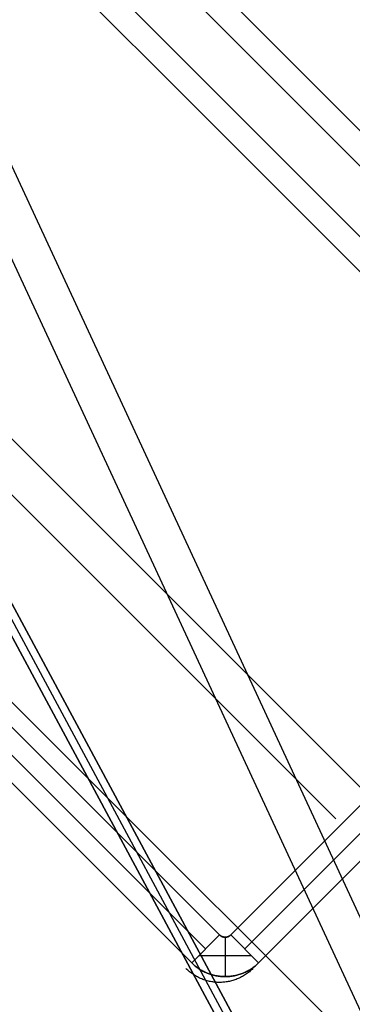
# Model space of a CAD drawing. Header units: millimetres. Extents: x -630 to 192, y -7 to 1615.
# Tile 118 of 249: x -600 to -587, y 1541 to 1578. Entities that reach past the tile are written whole.
import ezdxf

# ---------------------------------------------------------------- set-up
doc = ezdxf.new("R2010")
doc.units = ezdxf.units.MM
doc.header["$MEASUREMENT"] = 0
doc.layers.add('OVIDIO 160x80x72h', color=7, linetype='Continuous')

msp = doc.modelspace()

# ---------------------------------------------------------------- linework, layer by layer
at = {"layer": 'OVIDIO 160x80x72h', "extrusion": (0.265507, 0.881208, -0.391124)}
for points in [[(996.207, 1135.414), (1041.827, 1194.634)], [(1041.827, 1194.634), (996.207, 1135.414)]]:
    msp.add_lwpolyline(points, dxfattribs=at)
at = {"layer": 'OVIDIO 160x80x72h', "extrusion": (0.202852, -0.108979, 0.973126)}
for points in [[(1126.147, 1420.555), (1126.147, 1259.899)], [(1126.147, 1259.899), (1126.147, 1420.555)], [(1125.851, 1420.555), (1125.851, 1259.899)], [(1125.556, 1420.555), (1125.556, 1259.899)], [(1125.556, 1259.899), (1125.556, 1420.555)]]:
    msp.add_lwpolyline(points, dxfattribs=at)
at = {"layer": 'OVIDIO 160x80x72h', "extrusion": (0.26556, 0.881185, -0.391139)}
for points in [[(1042.636, 1194.092), (996.316, 1133.974)], [(996.316, 1133.974), (1042.636, 1194.092)]]:
    msp.add_lwpolyline(points, dxfattribs=at)
at = {"layer": 'OVIDIO 160x80x72h', "extrusion": (0.265352, 0.881275, -0.391079)}
for points in [[(1038.491, 1191.775), (996.107, 1136.725)], [(996.107, 1136.725), (1038.491, 1191.775)], [(996.286, 1136.587), (1038.67, 1191.637)], [(1038.67, 1191.637), (996.286, 1136.587)]]:
    msp.add_lwpolyline(points, dxfattribs=at)
at = {"layer": 'OVIDIO 160x80x72h', "extrusion": (0.235702, -0.235702, 0.942809)}
for points in [[(698.157, 1711.502), (698.157, 1602.424)], [(697.209, 1602.424), (697.209, 1711.502)], [(694.363, 1602.424), (694.363, 1711.502)], [(695.311, 1711.502), (695.311, 1602.424)], [(673.436, 1655.46), (673.436, 1550.052)]]:
    msp.add_lwpolyline(points, dxfattribs=at)
at = {"layer": 'OVIDIO 160x80x72h', "extrusion": (0.202866, -0.108989, 0.973122)}
for points in [[(1125.139, 1403.95), (1125.139, 1346.568)], [(1125.139, 1346.568), (1125.139, 1403.95)], [(1124.426, 1346.568), (1124.426, 1403.95)]]:
    msp.add_lwpolyline(points, dxfattribs=at)
at = {"layer": 'OVIDIO 160x80x72h', "extrusion": (0.202863, -0.108986, 0.973123)}
for points in [[(1123.715, 1346.565), (1123.715, 1403.946)], [(1123.715, 1403.946), (1123.715, 1346.565)]]:
    msp.add_lwpolyline(points, dxfattribs=at)
at = {"layer": 'OVIDIO 160x80x72h', "extrusion": (0.881185, 0.265561, 0.391139)}
for points in [[(1701.292, 714.203), (1654.971, 654.085)], [(1654.971, 654.085), (1701.292, 714.203)]]:
    msp.add_lwpolyline(points, dxfattribs=at)
at = {"layer": 'OVIDIO 160x80x72h', "extrusion": (0.881208, 0.265507, 0.391124)}
for points in [[(1700.559, 714.78), (1654.94, 655.56)], [(1654.94, 655.56), (1700.559, 714.78)]]:
    msp.add_lwpolyline(points, dxfattribs=at)
at = {"layer": 'OVIDIO 160x80x72h', "extrusion": (0.108979, -0.202852, 0.973126)}
for points in [[(207.265, 1811.173), (207.265, 1650.517)], [(207.265, 1650.517), (207.265, 1811.173)], [(207.56, 1811.173), (207.56, 1650.517)], [(207.856, 1650.517), (207.856, 1811.173)], [(207.856, 1811.173), (207.856, 1650.517)]]:
    msp.add_lwpolyline(points, dxfattribs=at)
at = {"layer": 'OVIDIO 160x80x72h', "extrusion": (0.881275, 0.265352, 0.391079)}
for points in [[(1697.626, 711.885), (1655.243, 656.836)], [(1655.243, 656.836), (1697.626, 711.885)], [(1697.447, 712.023), (1655.063, 656.973)], [(1655.063, 656.973), (1697.447, 712.023)]]:
    msp.add_lwpolyline(points, dxfattribs=at)
at = {"layer": 'OVIDIO 160x80x72h'}
for points in [[(-586.741, 1549.128), (-622.932, 1585.319)], [(-587.801, 1548.067), (-623.985, 1584.251)], [(-611.278, 1561.643), (-592.751, 1543.117)], [(-593.282, 1542.587), (-611.808, 1561.113)], [(-611.808, 1561.113), (-593.282, 1542.587)], [(-591.797, 1543.648), (-582.534, 1552.91)], [(-582.534, 1552.91), (-591.797, 1543.648)], [(-591.266, 1543.117), (-582.003, 1552.38)], [(-581.473, 1551.85), (-590.736, 1542.587)], [(-590.736, 1542.587), (-581.473, 1551.85)], [(-592.009, 1543.561), (-592.009, 1542.06)], [(-591.002, 1542.854), (-593.015, 1542.854)]]:
    msp.add_lwpolyline(points, dxfattribs=at)
at = {"layer": 'OVIDIO 160x80x72h', "extrusion": (0.265352, 0.881274, -0.39108)}
msp.add_lwpolyline([(1024.057, 1175.023), (979.744, 1117.468)], dxfattribs=at)
at = {"layer": 'OVIDIO 160x80x72h', "extrusion": (0.108986, -0.202861, 0.973124)}
for points in [[(209.697, 1737.176), (209.697, 1794.557)], [(209.697, 1794.557), (209.697, 1737.176)]]:
    msp.add_lwpolyline(points, dxfattribs=at)
at = {"layer": 'OVIDIO 160x80x72h', "extrusion": (0.108989, -0.202866, 0.973122)}
for points in [[(208.275, 1737.177), (208.275, 1794.558)], [(208.275, 1794.558), (208.275, 1737.177)], [(208.987, 1737.177), (208.987, 1794.558)]]:
    msp.add_lwpolyline(points, dxfattribs=at)
at = {"layer": 'OVIDIO 160x80x72h', "extrusion": (-0.000231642, 0.999884, -0.015217)}
msp.add_lwpolyline([(609.673, 23.614), (599.131, 716.024)], dxfattribs=at)
at = {"layer": 'OVIDIO 160x80x72h', "extrusion": (-0.472605, 0.494807, 0.729253)}
msp.add_lwpolyline([(-652.253, -657.344), (-652.255, -657.253), (-652.254, -657.161), (-652.25, -657.069), (-652.244, -656.977), (-652.234, -656.885), (-652.222, -656.793), (-652.207, -656.702), (-652.189, -656.611), (-652.168, -656.52), (-652.144, -656.43), (-652.118, -656.342), (-652.089, -656.254), (-652.057, -656.167), (-652.023, -656.081), (-651.986, -655.997), (-651.947, -655.915)], dxfattribs=at)
at = {"layer": 'OVIDIO 160x80x72h', "extrusion": (0.021464, -0.046296, 0.998697)}
for points in [[(117.13, 1609.884), (117.13, 1711.187)], [(115.644, 1610.848), (115.644, 1711.361)]]:
    msp.add_lwpolyline(points, dxfattribs=at)
at = {"layer": 'OVIDIO 160x80x72h', "extrusion": (0.881274, 0.265352, 0.39108)}
msp.add_lwpolyline([(1627.921, 645.563), (1672.234, 703.118)], dxfattribs=at)
at = {"layer": 'OVIDIO 160x80x72h', "extrusion": (-0.000378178, 0.000378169, 1)}
for points in [[(-610.747, 1562.173), (-592.221, 1543.647)], [(-592.221, 1543.647), (-610.747, 1562.173)]]:
    msp.add_lwpolyline(points, dxfattribs=at)
at = {"layer": 'OVIDIO 160x80x72h', "extrusion": (-0.000231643, 0.999884, -0.015217)}
for points in [[(591.863, 23.357), (581.76, 686.99)], [(581.76, 686.99), (591.863, 23.357)], [(591.439, 23.358), (581.336, 686.984)], [(581.336, 686.984), (591.439, 23.358)]]:
    msp.add_lwpolyline(points, dxfattribs=at)
at = {"layer": 'OVIDIO 160x80x72h', "extrusion": (0.999884, -0.000231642, -0.015217)}
for points in [[(1543.423, -9.149), (1553.526, 654.482)], [(1552.553, 654.497), (1542.449, -9.167)], [(1542.449, -9.167), (1552.553, 654.497)], [(1541.922, -9.148), (1552.026, 654.505)]]:
    msp.add_lwpolyline(points, dxfattribs=at)
at = {"layer": 'OVIDIO 160x80x72h', "extrusion": (0.999884, -0.000231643, -0.015217)}
for points in [[(1542.45, -9.129), (1552.553, 654.497)], [(1552.553, 654.497), (1542.45, -9.129)]]:
    msp.add_lwpolyline(points, dxfattribs=at)
at = {"layer": 'OVIDIO 160x80x72h', "extrusion": (-0.276089, -0.12261, 0.953279)}
msp.add_lwpolyline([(-1658.247, 295.38), (-1658.247, 293.88)], dxfattribs=at)
at = {"layer": 'OVIDIO 160x80x72h', "extrusion": (0.015219, 0.015219, 0.999768)}
msp.add_lwpolyline([(-590.665, 1542.547), (-590.698, 1542.516), (-590.731, 1542.485), (-590.765, 1542.455), (-590.8, 1542.425), (-590.836, 1542.397), (-590.872, 1542.37), (-590.909, 1542.343), (-590.947, 1542.318), (-590.985, 1542.293), (-591.024, 1542.27), (-591.063, 1542.247), (-591.103, 1542.226), (-591.143, 1542.205), (-591.184, 1542.186), (-591.225, 1542.167), (-591.266, 1542.15), (-591.308, 1542.134), (-591.35, 1542.119), (-591.392, 1542.105), (-591.434, 1542.092), (-591.476, 1542.08), (-591.519, 1542.07), (-591.561, 1542.06), (-591.603, 1542.051), (-591.646, 1542.044), (-591.688, 1542.038), (-591.73, 1542.032), (-591.772, 1542.028), (-591.814, 1542.024), (-591.856, 1542.022), (-591.897, 1542.021), (-591.938, 1542.02), (-591.979, 1542.021), (-592.021, 1542.022), (-592.062, 1542.024), (-592.104, 1542.028), (-592.146, 1542.032), (-592.188, 1542.038), (-592.231, 1542.044), (-592.273, 1542.052), (-592.315, 1542.06), (-592.358, 1542.07), (-592.4, 1542.08), (-592.442, 1542.092), (-592.485, 1542.105), (-592.527, 1542.119), (-592.569, 1542.134), (-592.61, 1542.15), (-592.652, 1542.168), (-592.693, 1542.186), (-592.733, 1542.205), (-592.774, 1542.226), (-592.813, 1542.247), (-592.853, 1542.27), (-592.891, 1542.293), (-592.93, 1542.318), (-592.967, 1542.343), (-593.004, 1542.37), (-593.041, 1542.397), (-593.076, 1542.426), (-593.111, 1542.455), (-593.145, 1542.485), (-593.178, 1542.516), (-593.211, 1542.547)], dxfattribs=at)
at = {"layer": 'OVIDIO 160x80x72h', "extrusion": (0.000792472, 0.000792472, 0.999999)}
for points in [[(-593.281, 1542.587), (-592.221, 1543.648)], [(-592.221, 1543.648), (-593.281, 1542.587)]]:
    msp.add_lwpolyline(points, dxfattribs=at)
at = {"layer": 'OVIDIO 160x80x72h', "extrusion": (-5.44014e-08, 5.43986e-08, 1)}
for points in [[(-590.736, 1542.587), (-591.797, 1543.648)], [(-591.797, 1543.648), (-590.736, 1542.587)]]:
    msp.add_lwpolyline(points, dxfattribs=at)
at = {"layer": 'OVIDIO 160x80x72h'}
for points in [[(-591.797, 1543.648, -0.134), (-591.804, 1543.64, -0.134), (-591.812, 1543.633, -0.134), (-591.819, 1543.627, -0.134), (-591.827, 1543.621, -0.134), (-591.835, 1543.615, -0.134), (-591.843, 1543.609, -0.134), (-591.851, 1543.604, -0.134), (-591.859, 1543.599, -0.134), (-591.863, 1543.596, -0.134), (-591.868, 1543.594, -0.134), (-591.872, 1543.592, -0.134), (-591.876, 1543.59, -0.134), (-591.88, 1543.588, -0.134), (-591.885, 1543.586, -0.134), (-591.889, 1543.584, -0.134), (-591.893, 1543.582, -0.134), (-591.898, 1543.58, -0.134), (-591.902, 1543.579, -0.134), (-591.911, 1543.576, -0.134), (-591.921, 1543.573, -0.134), (-591.93, 1543.57, -0.134), (-591.939, 1543.568, -0.134), (-591.949, 1543.566, -0.134), (-591.959, 1543.564, -0.134), (-591.969, 1543.563, -0.134), (-591.979, 1543.562, -0.134), (-591.989, 1543.561, -0.134), (-591.999, 1543.561, -0.134), (-592.009, 1543.561, -0.134), (-592.019, 1543.561, -0.134), (-592.029, 1543.561, -0.134), (-592.039, 1543.562, -0.134), (-592.049, 1543.563, -0.134), (-592.059, 1543.564, -0.134), (-592.068, 1543.566, -0.134), (-592.078, 1543.568, -0.134), (-592.087, 1543.57, -0.134), (-592.097, 1543.573, -0.134), (-592.106, 1543.576, -0.134), (-592.115, 1543.579, -0.134), (-592.119, 1543.58, -0.134), (-592.124, 1543.582, -0.134), (-592.128, 1543.584, -0.134), (-592.133, 1543.586, -0.134), (-592.137, 1543.588, -0.134), (-592.141, 1543.59, -0.135), (-592.146, 1543.592, -0.135), (-592.15, 1543.594, -0.135), (-592.154, 1543.596, -0.135), (-592.158, 1543.599, -0.135), (-592.162, 1543.601, -0.135), (-592.166, 1543.604, -0.135), (-592.174, 1543.609, -0.135), (-592.182, 1543.615, -0.135), (-592.19, 1543.621, -0.135), (-592.198, 1543.627, -0.135), (-592.206, 1543.633, -0.135), (-592.213, 1543.64, -0.136), (-592.221, 1543.648, -0.136)], [(-592.221, 1543.648, -0.136), (-592.213, 1543.64, -0.136), (-592.206, 1543.633, -0.135), (-592.198, 1543.627, -0.135), (-592.19, 1543.621, -0.135), (-592.182, 1543.615, -0.135), (-592.174, 1543.609, -0.135), (-592.166, 1543.604, -0.135), (-592.162, 1543.601, -0.135), (-592.158, 1543.599, -0.135), (-592.154, 1543.596, -0.135), (-592.15, 1543.594, -0.135), (-592.146, 1543.592, -0.135), (-592.141, 1543.59, -0.135), (-592.137, 1543.588, -0.134), (-592.133, 1543.586, -0.134), (-592.128, 1543.584, -0.134), (-592.124, 1543.582, -0.134), (-592.119, 1543.58, -0.134), (-592.115, 1543.579, -0.134), (-592.106, 1543.576, -0.134), (-592.097, 1543.573, -0.134), (-592.087, 1543.57, -0.134), (-592.078, 1543.568, -0.134), (-592.068, 1543.566, -0.134), (-592.059, 1543.564, -0.134), (-592.049, 1543.563, -0.134), (-592.039, 1543.562, -0.134), (-592.029, 1543.561, -0.134), (-592.019, 1543.561, -0.134), (-592.009, 1543.561, -0.134), (-591.999, 1543.561, -0.134), (-591.989, 1543.561, -0.134), (-591.979, 1543.562, -0.134), (-591.969, 1543.563, -0.134), (-591.959, 1543.564, -0.134), (-591.949, 1543.566, -0.134), (-591.939, 1543.568, -0.134), (-591.93, 1543.57, -0.134), (-591.921, 1543.573, -0.134), (-591.911, 1543.576, -0.134), (-591.902, 1543.579, -0.134), (-591.898, 1543.58, -0.134), (-591.893, 1543.582, -0.134), (-591.889, 1543.584, -0.134), (-591.885, 1543.586, -0.134), (-591.88, 1543.588, -0.134), (-591.876, 1543.59, -0.134), (-591.872, 1543.592, -0.134), (-591.868, 1543.594, -0.134), (-591.863, 1543.596, -0.134), (-591.859, 1543.599, -0.134), (-591.851, 1543.604, -0.134), (-591.843, 1543.609, -0.134), (-591.835, 1543.615, -0.134), (-591.827, 1543.621, -0.134), (-591.819, 1543.627, -0.134), (-591.812, 1543.633, -0.134), (-591.804, 1543.64, -0.134), (-591.797, 1543.648, -0.134)], [(-593.282, 1542.587, -0.134), (-593.249, 1542.554, -0.134), (-593.215, 1542.523, -0.134), (-593.181, 1542.493, -0.134), (-593.147, 1542.464, -0.134), (-593.112, 1542.437, -0.134), (-593.077, 1542.41, -0.134), (-593.041, 1542.384, -0.134), (-593.005, 1542.359, -0.134), (-592.968, 1542.335, -0.134), (-592.931, 1542.313, -0.134), (-592.893, 1542.291, -0.134), (-592.855, 1542.27, -0.134), (-592.817, 1542.25, -0.134), (-592.778, 1542.231, -0.134), (-592.738, 1542.214, -0.134), (-592.698, 1542.197, -0.134), (-592.657, 1542.18, -0.134), (-592.616, 1542.165, -0.134), (-592.575, 1542.151, -0.134), (-592.533, 1542.138, -0.134), (-592.49, 1542.126, -0.134), (-592.448, 1542.114, -0.134), (-592.405, 1542.104, -0.134), (-592.361, 1542.095, -0.134), (-592.318, 1542.087, -0.134), (-592.274, 1542.08, -0.134), (-592.23, 1542.074, -0.134), (-592.186, 1542.069, -0.134), (-592.142, 1542.065, -0.134), (-592.098, 1542.062, -0.134), (-592.053, 1542.06, -0.134), (-592.009, 1542.06, -0.134), (-591.965, 1542.06, -0.134), (-591.92, 1542.062, -0.134), (-591.876, 1542.065, -0.134), (-591.832, 1542.069, -0.134), (-591.788, 1542.074, -0.134), (-591.744, 1542.08, -0.134), (-591.7, 1542.087, -0.134), (-591.656, 1542.095, -0.134), (-591.613, 1542.104, -0.134), (-591.57, 1542.115, -0.134), (-591.528, 1542.126, -0.134), (-591.485, 1542.138, -0.134), (-591.443, 1542.151, -0.134), (-591.402, 1542.165, -0.134), (-591.361, 1542.181, -0.134), (-591.32, 1542.197, -0.134), (-591.28, 1542.214, -0.134), (-591.24, 1542.232, -0.134), (-591.201, 1542.25, -0.134), (-591.162, 1542.27, -0.134), (-591.124, 1542.291, -0.134), (-591.087, 1542.313, -0.134), (-591.049, 1542.336, -0.134), (-591.013, 1542.359, -0.134), (-590.976, 1542.384, -0.134), (-590.941, 1542.41, -0.134), (-590.905, 1542.437, -0.134), (-590.871, 1542.465, -0.134), (-590.836, 1542.494, -0.134), (-590.802, 1542.524, -0.134), (-590.769, 1542.555, -0.134), (-590.736, 1542.587, -0.134)], [(-590.736, 1542.587, -0.134), (-590.769, 1542.555, -0.134), (-590.802, 1542.524, -0.134), (-590.836, 1542.494, -0.134), (-590.871, 1542.465, -0.134), (-590.905, 1542.437, -0.134), (-590.941, 1542.41, -0.134), (-590.976, 1542.384, -0.134), (-591.013, 1542.359, -0.134), (-591.049, 1542.336, -0.134), (-591.087, 1542.313, -0.134), (-591.124, 1542.291, -0.134), (-591.162, 1542.27, -0.134), (-591.201, 1542.25, -0.134), (-591.24, 1542.232, -0.134), (-591.28, 1542.214, -0.134), (-591.32, 1542.197, -0.134), (-591.361, 1542.181, -0.134), (-591.402, 1542.165, -0.134), (-591.443, 1542.151, -0.134), (-591.485, 1542.138, -0.134), (-591.528, 1542.126, -0.134), (-591.57, 1542.115, -0.134), (-591.613, 1542.104, -0.134), (-591.656, 1542.095, -0.134), (-591.7, 1542.087, -0.134), (-591.744, 1542.08, -0.134), (-591.788, 1542.074, -0.134), (-591.832, 1542.069, -0.134), (-591.876, 1542.065, -0.134), (-591.92, 1542.062, -0.134), (-591.965, 1542.06, -0.134), (-592.009, 1542.06, -0.134), (-592.053, 1542.06, -0.134), (-592.098, 1542.062, -0.134), (-592.142, 1542.065, -0.134), (-592.186, 1542.069, -0.134), (-592.23, 1542.074, -0.134), (-592.274, 1542.08, -0.134), (-592.318, 1542.087, -0.134), (-592.361, 1542.095, -0.134), (-592.405, 1542.104, -0.134), (-592.448, 1542.114, -0.134), (-592.49, 1542.126, -0.134), (-592.533, 1542.138, -0.134), (-592.575, 1542.151, -0.134), (-592.616, 1542.165, -0.134), (-592.657, 1542.18, -0.134), (-592.698, 1542.197, -0.134), (-592.738, 1542.214, -0.134), (-592.778, 1542.231, -0.134), (-592.817, 1542.25, -0.134), (-592.855, 1542.27, -0.134), (-592.893, 1542.291, -0.134), (-592.931, 1542.313, -0.134), (-592.968, 1542.335, -0.134), (-593.005, 1542.359, -0.134), (-593.041, 1542.384, -0.134), (-593.077, 1542.41, -0.134), (-593.112, 1542.437, -0.134), (-593.147, 1542.464, -0.134), (-593.181, 1542.493, -0.134), (-593.215, 1542.523, -0.134), (-593.249, 1542.554, -0.134), (-593.282, 1542.587, -0.134)]]:
    msp.add_polyline3d(points, dxfattribs=at)

doc.saveas('drawing.dxf')
